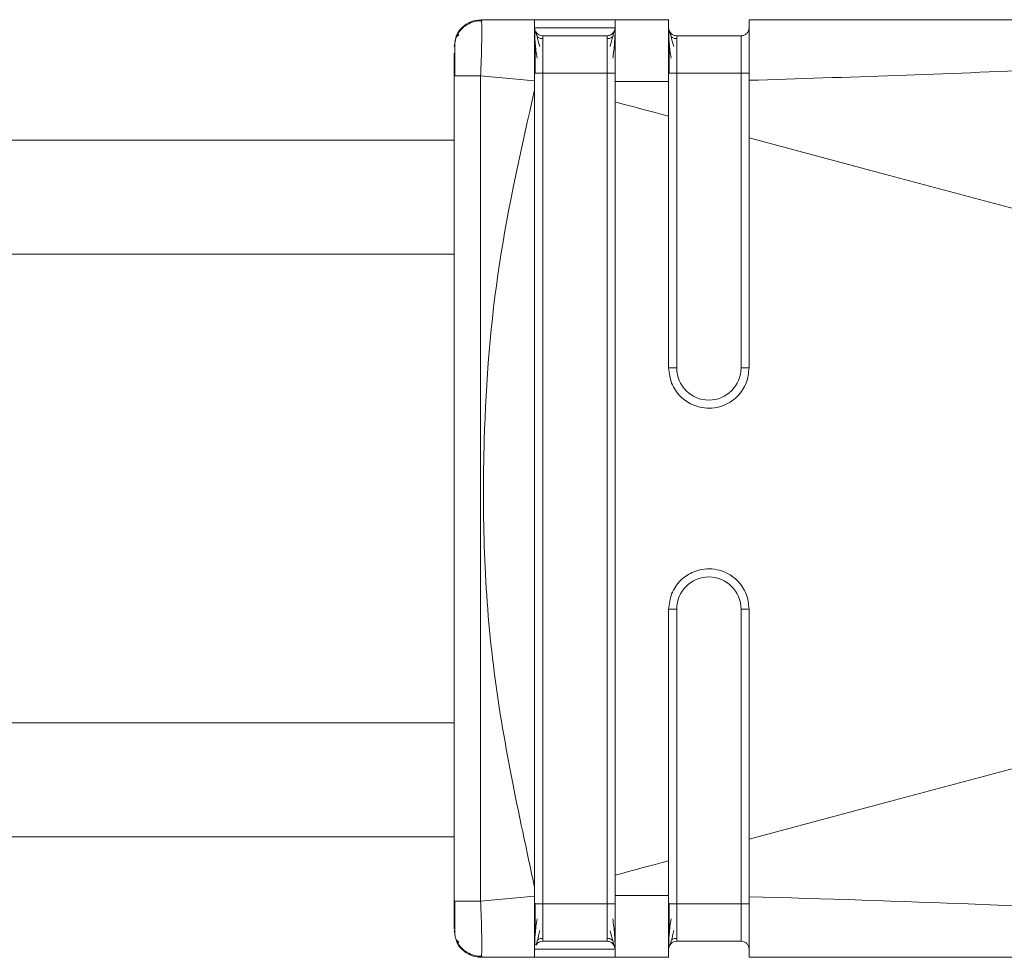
# Model space of a CAD drawing. Header units: millimetres. Extents: x -456 to 1926, y -70 to 431.
# Tile 30 of 44: x 604 to 622, y 391 to 409. Entities that reach past the tile are written whole.
import ezdxf

# ---------------------------------------------------------------- set-up
doc = ezdxf.new("R2010")
doc.units = ezdxf.units.MM
doc.linetypes.add('SLD-Solid', pattern=[0])

msp = doc.modelspace()

# ---------------------------------------------------------------- linework, layer by layer
at = {"color": 7, "linetype": 'SLD-Solid', "lineweight": 18}
for p, q in [((612.433, 408.872), (612.426, 408.892)), ((612.426, 408.892), (613.426, 408.892)), ((612.426, 408.892), (612.426, 408.892)), ((612.426, 408.892), (613.426, 408.892)), ((615.93, 408.892), (614.926, 408.892)), ((614.926, 408.892), (615.926, 408.892)), ((614.926, 408.892), (614.926, 408.892)), ((614.926, 408.892), (615.926, 408.892)), ((614.926, 408.892), (614.926, 408.892)), ((632.621, 408.892), (617.426, 408.892)), ((617.426, 408.892), (632.621, 408.892)), ((617.426, 408.892), (632.621, 408.892)), ((617.426, 408.892), (617.426, 408.892)), ((613.576, 408.592), (614.776, 408.592)), ((613.576, 408.592), (613.576, 408.592)), ((614.776, 408.592), (614.776, 408.592)), ((614.926, 408.742), (614.926, 408.742)), ((614.926, 408.665), (614.926, 408.679)), ((616.076, 408.592), (617.276, 408.592)), ((616.076, 408.592), (616.076, 408.592)), ((616.076, 408.592), (617.276, 408.592)), ((617.276, 408.592), (617.276, 408.592)), ((617.426, 408.742), (617.426, 408.742)), ((611.926, 408.392), (611.945, 408.485)), ((611.926, 408.392), (611.945, 408.485)), ((611.935, 408.437), (611.935, 408.392)), ((611.926, 392.438), (611.926, 407.847)), ((612.417, 407.847), (613.426, 407.753)), ((612.417, 392.438), (612.417, 407.847)), ((613.576, 407.892), (613.576, 392.392)), ((613.576, 407.892), (614.776, 407.892)), ((614.776, 392.392), (614.776, 407.892)), ((616.076, 407.892), (616.076, 402.392)), ((616.076, 407.892), (617.276, 407.892)), ((617.276, 402.392), (617.276, 407.892)), ((613.426, 407.585), (613.426, 407.753)), ((611.926, 406.642), (547.814, 406.642)), ((611.926, 404.517), (547.814, 404.517)), ((616.076, 397.892), (616.076, 392.392)), ((617.276, 392.392), (617.276, 397.892)), ((611.926, 395.767), (547.814, 395.767)), ((547.814, 393.642), (611.926, 393.642)), ((617.426, 393.596), (617.426, 392.523)), ((613.426, 392.531), (613.426, 392.7)), ((611.926, 392.438), (611.944, 392.438)), ((612.417, 392.438), (613.426, 392.531)), ((613.576, 392.392), (614.776, 392.392)), ((616.076, 392.392), (617.276, 392.392)), ((611.926, 391.892), (611.945, 391.8)), ((611.935, 391.919), (611.935, 391.848)), ((613.576, 391.692), (614.776, 391.692)), ((616.076, 391.692), (617.276, 391.692)), ((614.926, 391.392), (614.926, 391.542)), ((612.426, 391.392), (612.432, 391.432)), ((612.426, 391.392), (613.426, 391.392)), ((614.926, 391.392), (615.93, 391.392)), ((617.426, 391.392), (632.622, 391.392))]:
    msp.add_line(p, q, dxfattribs=at)
at = {"color": 7, "linetype": 'SLD-Solid', "lineweight": 18, "flags": 128}
for points in [[(613.426, 408.892), (613.484, 408.892), (613.646, 408.892), (613.889, 408.892), (614.176, 408.892), (614.463, 408.892), (614.707, 408.892), (614.869, 408.892), (614.926, 408.892)], [(614.926, 408.892), (614.869, 408.892), (614.707, 408.892), (614.463, 408.892), (614.176, 408.892), (613.889, 408.892), (613.646, 408.892), (613.484, 408.892), (613.426, 408.892)], [(614.926, 408.742), (614.869, 408.742), (614.707, 408.742), (614.463, 408.742), (614.176, 408.742), (613.889, 408.742), (613.646, 408.742), (613.484, 408.742), (613.426, 408.742)], [(613.426, 408.742), (613.429, 408.713), (613.433, 408.699)], [(614.776, 408.592), (614.731, 408.592), (614.601, 408.592), (614.406, 408.592), (614.176, 408.592), (613.947, 408.592), (613.752, 408.592), (613.622, 408.592), (613.576, 408.592)], [(613.426, 407.892), (613.429, 407.892), (613.438, 407.892), (613.452, 407.892), (613.47, 407.892), (613.493, 407.892), (613.519, 407.892), (613.547, 407.892), (613.576, 407.892)], [(615.926, 407.892), (615.929, 407.892), (615.938, 407.892), (615.952, 407.892), (615.97, 407.892), (615.993, 407.892), (616.019, 407.892), (616.047, 407.892), (616.076, 407.892)], [(615.926, 407.091), (615.802, 407.124), (615.677, 407.158), (615.552, 407.191), (615.427, 407.225), (615.302, 407.258), (615.177, 407.292), (615.052, 407.325), (614.926, 407.359)], [(637.999, 401.157), (635.494, 401.832), (632.965, 402.513), (630.413, 403.2), (627.843, 403.891), (625.257, 404.586), (622.657, 405.285), (620.046, 405.986), (617.426, 406.689)], [(615.926, 402.392), (615.929, 402.392), (615.938, 402.392), (615.952, 402.392), (615.97, 402.392), (615.993, 402.392), (616.019, 402.392), (616.047, 402.392), (616.076, 402.392)], [(617.426, 402.392), (617.424, 402.392), (617.415, 402.392), (617.401, 402.392), (617.383, 402.392), (617.36, 402.392), (617.334, 402.392), (617.306, 402.392), (617.276, 402.392)], [(637.999, 399.128), (635.494, 398.453), (632.964, 397.771), (630.413, 397.085), (627.843, 396.394), (625.257, 395.698), (622.657, 395), (620.046, 394.299), (617.426, 393.596)], [(615.926, 397.892), (615.929, 397.892), (615.938, 397.892), (615.952, 397.892), (615.97, 397.892), (615.993, 397.892), (616.019, 397.892), (616.047, 397.892), (616.076, 397.892)], [(617.426, 397.892), (617.424, 397.892), (617.415, 397.892), (617.401, 397.892), (617.383, 397.892), (617.36, 397.892), (617.334, 397.892), (617.306, 397.892), (617.276, 397.892)], [(615.926, 393.194), (615.802, 393.16), (615.677, 393.127), (615.552, 393.093), (615.427, 393.06), (615.302, 393.026), (615.177, 392.993), (615.052, 392.959), (614.926, 392.926)], [(613.426, 392.392), (613.429, 392.392), (613.438, 392.392), (613.452, 392.392), (613.47, 392.392), (613.493, 392.392), (613.519, 392.392), (613.547, 392.392), (613.576, 392.392)], [(615.926, 392.392), (615.929, 392.392), (615.938, 392.392), (615.952, 392.392), (615.97, 392.392), (615.993, 392.392), (616.019, 392.392), (616.047, 392.392), (616.076, 392.392)], [(613.426, 391.542), (613.484, 391.542), (613.646, 391.542), (613.889, 391.542), (614.176, 391.542), (614.463, 391.542), (614.707, 391.542), (614.869, 391.542), (614.926, 391.542)], [(613.426, 391.392), (613.484, 391.392), (613.646, 391.392), (613.889, 391.392), (614.176, 391.392), (614.463, 391.392), (614.707, 391.392), (614.869, 391.392), (614.926, 391.392)]]:
    msp.add_lwpolyline(points, dxfattribs=at)
at = {"color": 7, "linetype": 'SLD-Solid', "lineweight": 18}
for centre, radius, start, end in [((613.576, 408.742), 0.15, 211.7267, 270), ((613.576, 408.742), 0.15, 211.7343, 270), ((614.776, 408.742), 0.15, 270, 328.18), ((616.076, 408.742), 0.15, 179.9966, 270), ((616.076, 408.742), 0.15, 196.9366, 270), ((616.676, 402.392), 0.6, 180, 0), ((616.676, 397.892), 0.6, 0, 180), ((613.576, 391.542), 0.15, 90, 147.708), ((613.576, 391.542), 0.15, 90, 145.565), ((614.776, 391.542), 0.15, 22.9567, 90), ((616.076, 391.542), 0.15, 90, 180)]:
    msp.add_arc(centre, radius, start, end, dxfattribs=at)
for points, knots in [([(611.945, 408.485), (611.95, 408.518), (611.963, 408.617), (612.066, 408.754), (612.23, 408.87), (612.361, 408.885), (612.426, 408.892)], [0, 0, 0, 0, 0.146778, 0.431186, 0.715593, 1, 1, 1, 1]), ([(611.959, 408.555), (611.96, 408.565), (611.973, 408.639), (612.068, 408.753), (612.229, 408.87), (612.361, 408.885), (612.426, 408.892)], [0, 0, 0, 0, 0.048095, 0.365397, 0.682698, 1, 1, 1, 1]), ([(612.445, 408.873), (612.397, 408.87), (612.297, 408.866), (612.156, 408.803), (612.034, 408.702), (611.986, 408.609), (611.962, 408.563)], [0, 0, 0, 0, 0.2326118, 0.4841749, 0.7442198, 1, 1, 1, 1]), ([(612.445, 408.873), (612.397, 408.871), (612.297, 408.866), (612.156, 408.803), (612.034, 408.702), (611.986, 408.609), (611.962, 408.563)], [0, 0, 0, 0, 0.232612, 0.484175, 0.74422, 1, 1, 1, 1]), ([(612.417, 407.847), (612.42, 407.919), (612.426, 408.06), (612.435, 408.321), (612.441, 408.608), (612.439, 408.791), (612.435, 408.865), (612.433, 408.872), (612.433, 408.872)], [0, 0, 0, 0, 0.150114, 0.295392, 0.570388, 0.849738, 0.993788, 1, 1, 1, 1]), ([(613.426, 408.892), (613.426, 408.877), (613.426, 408.847), (613.426, 408.576), (613.426, 408.204), (613.426, 407.904), (613.426, 407.753)], [0, 0, 0, 0, 0.2500976, 0.4998872, 0.7496188, 1, 1, 1, 1]), ([(614.926, 408.892), (614.927, 408.875), (614.927, 408.841), (614.926, 408.58), (614.927, 408.206), (614.927, 407.897), (614.926, 407.738)], [0, 0, 0, 0, 0.2552155, 0.5005837, 0.7431346, 1, 1, 1, 1]), ([(615.926, 408.892), (615.926, 408.876), (615.926, 408.842), (615.926, 408.585), (615.926, 408.209), (615.926, 407.897), (615.926, 407.741)], [0, 0, 0, 0, 0.2508221, 0.5008245, 0.7509724, 1, 1, 1, 1]), ([(617.426, 407.761), (619.264, 407.819), (623.041, 407.936), (627.725, 408.246), (631.165, 408.482), (633.005, 408.615), (634.034, 408.697), (634.511, 408.748), (634.684, 408.774), (634.752, 408.793), (634.773, 408.803), (634.773, 408.814), (634.752, 408.823), (634.713, 408.832), (634.652, 408.841), (634.503, 408.855), (634.157, 408.873), (633.505, 408.889), (632.956, 408.891), (632.621, 408.892)], [0, 0, 0, 0, 0.277155, 0.569443, 0.709642, 0.801656, 0.852577, 0.869317, 0.879228, 0.882226, 0.884534, 0.88657, 0.888768, 0.891502, 0.895083, 0.899771, 0.916626, 0.949186, 1, 1, 1, 1]), ([(617.426, 408.892), (617.427, 408.877), (617.427, 408.846), (617.426, 408.654), (617.426, 408.56)], [0, 0, 0, 0, 0.510429, 1, 1, 1, 1]), ([(612.009, 408.607), (611.992, 408.596), (611.959, 408.577), (611.943, 408.513), (611.935, 408.483)], [0, 0, 0, 0, 0.524785, 1, 1, 1, 1]), ([(613.426, 408.676), (613.427, 408.644), (613.428, 408.581), (613.436, 408.456), (613.449, 408.321), (613.463, 408.224), (613.47, 408.176)], [0, 0, 0, 0, 0.262074, 0.516005, 0.761849, 1, 1, 1, 1]), ([(613.52, 408.395), (613.502, 408.463), (613.475, 408.566), (613.45, 408.652), (613.441, 408.675), (613.437, 408.686)], [0, 0, 0, 0, 0.485154, 0.738595, 1, 1, 1, 1]), ([(613.576, 408.539), (613.567, 408.54), (613.548, 408.54), (613.52, 408.548), (613.493, 408.56), (613.478, 408.573), (613.47, 408.579)], [0, 0, 0, 0, 0.2330034, 0.4800219, 0.737313, 1, 1, 1, 1]), ([(613.576, 408.592), (613.576, 408.582), (613.576, 408.561), (613.576, 408.399), (613.576, 408.168), (613.576, 407.984), (613.576, 407.892)], [0, 0, 0, 0, 0.250154, 0.499436, 0.749043, 1, 1, 1, 1]), ([(614.776, 407.892), (614.776, 407.984), (614.776, 408.168), (614.776, 408.399), (614.776, 408.561), (614.776, 408.582), (614.776, 408.592)], [0, 0, 0, 0, 0.250957, 0.500564, 0.749846, 1, 1, 1, 1]), ([(614.883, 408.579), (614.875, 408.573), (614.86, 408.56), (614.833, 408.548), (614.805, 408.54), (614.786, 408.54), (614.776, 408.539)], [0, 0, 0, 0, 0.262684, 0.519976, 0.766996, 1, 1, 1, 1]), ([(614.916, 408.686), (614.911, 408.675), (614.903, 408.652), (614.878, 408.565), (614.85, 408.463), (614.833, 408.395)], [0, 0, 0, 0, 0.261438, 0.514813, 1, 1, 1, 1]), ([(614.883, 408.176), (614.89, 408.224), (614.904, 408.321), (614.917, 408.455), (614.925, 408.58), (614.926, 408.643), (614.926, 408.675)], [0, 0, 0, 0, 0.238216, 0.484063, 0.737999, 1, 1, 1, 1]), ([(614.926, 407.892), (614.926, 408.015), (614.926, 408.247), (614.926, 408.491), (614.926, 408.636), (614.926, 408.723), (614.926, 408.736), (614.926, 408.742)], [0, 0, 0, 0, 0.274402, 0.520197, 0.661354, 0.819855, 1, 1, 1, 1]), ([(615.926, 408.676), (615.927, 408.644), (615.928, 408.581), (615.936, 408.456), (615.949, 408.321), (615.963, 408.224), (615.97, 408.176)], [0, 0, 0, 0, 0.262074, 0.516005, 0.761849, 1, 1, 1, 1]), ([(615.926, 408.654), (615.926, 408.642), (615.926, 408.604), (615.926, 408.503), (615.926, 408.35), (615.926, 408.147), (615.926, 407.979), (615.926, 407.892)], [0, 0, 0, 0, 0.104714, 0.304255, 0.474977, 0.729774, 1, 1, 1, 1]), ([(616.02, 408.395), (616.002, 408.463), (615.975, 408.566), (615.95, 408.652), (615.941, 408.675), (615.937, 408.686)], [0, 0, 0, 0, 0.485154, 0.738595, 1, 1, 1, 1]), ([(616.076, 408.539), (616.067, 408.54), (616.048, 408.54), (616.02, 408.548), (615.993, 408.56), (615.978, 408.573), (615.97, 408.579)], [0, 0, 0, 0, 0.233003, 0.480022, 0.737313, 1, 1, 1, 1]), ([(616.076, 408.592), (616.076, 408.582), (616.076, 408.561), (616.076, 408.399), (616.076, 408.168), (616.076, 407.984), (616.076, 407.892)], [0, 0, 0, 0, 0.250154, 0.499436, 0.749043, 1, 1, 1, 1]), ([(617.276, 407.892), (617.276, 407.984), (617.276, 408.168), (617.276, 408.399), (617.276, 408.561), (617.276, 408.582), (617.276, 408.592)], [0, 0, 0, 0, 0.250957, 0.500564, 0.749846, 1, 1, 1, 1]), ([(611.935, 408.437), (611.935, 408.41), (611.935, 408.369), (611.935, 408.296), (611.935, 408.272)], [0, 0, 0, 0, 0.674694, 1, 1, 1, 1]), ([(613.437, 408.454), (613.437, 408.415), (613.437, 408.336), (613.437, 408.195), (613.437, 408.043), (613.437, 407.938), (613.437, 407.885)], [0, 0, 0, 0, 0.249951, 0.499867, 0.749923, 1, 1, 1, 1]), ([(615.937, 408.454), (615.937, 408.415), (615.937, 408.336), (615.937, 408.195), (615.937, 408.043), (615.937, 407.938), (615.937, 407.885)], [0, 0, 0, 0, 0.249951, 0.499867, 0.749923, 1, 1, 1, 1]), ([(617.426, 408.56), (617.426, 408.45), (617.427, 408.226), (617.427, 407.918), (617.426, 407.761)], [0, 0, 0, 0, 0.490418, 1, 1, 1, 1]), ([(617.426, 407.892), (617.426, 407.962), (617.426, 408.095), (617.426, 408.275), (617.426, 408.404), (617.426, 408.469), (617.426, 408.492)], [0, 0, 0, 0, 0.315244, 0.594195, 0.858802, 1, 1, 1, 1]), ([(611.926, 407.847), (611.926, 407.928), (611.926, 408.09), (611.926, 408.208), (611.926, 408.267)], [0, 0, 0, 0, 0.4993925, 1, 1, 1, 1]), ([(611.935, 408.272), (611.935, 408.249), (611.935, 408.18), (611.935, 408.03), (611.935, 407.904), (611.935, 407.841)], [0, 0, 0, 0, 0.20561, 0.602654, 1, 1, 1, 1]), ([(614.926, 407.738), (615.112, 407.738), (615.445, 407.738), (615.779, 407.74), (615.926, 407.741)], [0, 0, 0, 0, 0.556487, 1, 1, 1, 1]), ([(614.926, 407.738), (614.926, 407.666), (614.926, 407.54), (614.926, 407.414), (614.926, 407.359)], [0, 0, 0, 0, 0.566355, 1, 1, 1, 1]), ([(615.926, 407.091), (615.926, 407.211), (615.926, 407.428), (615.926, 407.644), (615.926, 407.741)], [0, 0, 0, 0, 0.5493, 1, 1, 1, 1]), ([(617.426, 407.761), (617.426, 407.557), (617.426, 407.204), (617.426, 406.842), (617.426, 406.689)], [0, 0, 0, 0, 0.576678, 1, 1, 1, 1]), ([(613.426, 392.7), (613.127, 394.075), (612.528, 396.822), (612.408, 400.747), (612.692, 404.352), (613.181, 406.506), (613.426, 407.585)], [0, 0, 0, 0, 0.2802402, 0.559855, 0.7796013, 1, 1, 1, 1]), ([(613.426, 392.7), (613.426, 395.478), (613.426, 400.44), (613.426, 405.402), (613.426, 407.585)], [0, 0, 0, 0, 0.559993, 1, 1, 1, 1]), ([(614.926, 407.359), (614.926, 404.665), (614.926, 399.853), (614.926, 395.042), (614.926, 392.926)], [0, 0, 0, 0, 0.560031, 1, 1, 1, 1]), ([(615.926, 402.392), (615.926, 403.269), (615.926, 404.836), (615.926, 406.402), (615.926, 407.091)], [0, 0, 0, 0, 0.5599755, 1, 1, 1, 1]), ([(617.426, 406.689), (617.426, 405.887), (617.426, 404.455), (617.426, 403.022), (617.426, 402.392)], [0, 0, 0, 0, 0.560015, 1, 1, 1, 1]), ([(615.926, 402.392), (615.937, 402.295), (615.953, 402.148), (616.049, 401.973), (616.168, 401.828), (616.327, 401.717), (616.515, 401.654), (616.689, 401.635), (616.865, 401.659), (617.047, 401.73), (617.196, 401.84), (617.308, 401.979), (617.401, 402.153), (617.416, 402.298), (617.426, 402.392)], [0, 0, 0, 0, 0.123082, 0.18658, 0.251196, 0.361764, 0.428626, 0.503058, 0.584391, 0.652955, 0.751381, 0.816619, 0.879885, 1, 1, 1, 1]), ([(617.426, 397.892), (617.416, 397.987), (617.401, 398.132), (617.308, 398.306), (617.196, 398.445), (617.047, 398.554), (616.865, 398.625), (616.689, 398.65), (616.515, 398.631), (616.327, 398.567), (616.168, 398.457), (616.049, 398.311), (615.953, 398.137), (615.937, 397.989), (615.926, 397.892)], [0, 0, 0, 0, 0.120108, 0.183377, 0.248622, 0.347038, 0.415602, 0.496941, 0.57136, 0.638217, 0.748801, 0.813411, 0.876907, 1, 1, 1, 1]), ([(615.926, 393.194), (615.926, 394.071), (615.926, 395.637), (615.926, 397.203), (615.926, 397.892)], [0, 0, 0, 0, 0.560002, 1, 1, 1, 1]), ([(617.426, 397.892), (617.426, 397.09), (617.426, 395.658), (617.426, 394.226), (617.426, 393.596)], [0, 0, 0, 0, 0.559985, 1, 1, 1, 1]), ([(615.926, 392.544), (615.926, 392.667), (615.926, 392.882), (615.926, 393.1), (615.926, 393.194)], [0, 0, 0, 0, 0.570582, 1, 1, 1, 1]), ([(614.926, 392.926), (614.926, 392.856), (614.926, 392.729), (614.926, 392.603), (614.926, 392.547)], [0, 0, 0, 0, 0.5536399, 1, 1, 1, 1]), ([(611.926, 391.925), (611.926, 391.93), (611.926, 391.948), (611.926, 392.071), (611.926, 392.249), (611.926, 392.375), (611.926, 392.438)], [0, 0, 0, 0, 0.123715, 0.463839, 0.732822, 1, 1, 1, 1]), ([(611.935, 392.444), (611.935, 392.381), (611.935, 392.256), (611.935, 392.119), (611.935, 392.062), (611.935, 392.05)], [0, 0, 0, 0, 0.4450983, 0.8898437, 1, 1, 1, 1]), ([(611.935, 392.444), (611.935, 392.381), (611.935, 392.255), (611.935, 392.104), (611.935, 392.036), (611.935, 392.013)], [0, 0, 0, 0, 0.397346, 0.79439, 1, 1, 1, 1]), ([(611.944, 392.438), (611.948, 392.438), (611.962, 392.438), (612.063, 392.438), (612.223, 392.438), (612.353, 392.438), (612.417, 392.438)], [0, 0, 0, 0, 0.151362, 0.434241, 0.717121, 1, 1, 1, 1]), ([(612.432, 391.432), (612.434, 391.442), (612.44, 391.471), (612.44, 391.683), (612.435, 391.962), (612.426, 392.225), (612.42, 392.366), (612.417, 392.438)], [0, 0, 0, 0, 0.149465, 0.429107, 0.704277, 0.849701, 1, 1, 1, 1]), ([(613.426, 392.531), (613.426, 392.381), (613.426, 392.081), (613.426, 391.709), (613.426, 391.438), (613.426, 391.408), (613.426, 391.392)], [0, 0, 0, 0, 0.250255, 0.500093, 0.749776, 1, 1, 1, 1]), ([(613.437, 392.4), (613.437, 392.347), (613.437, 392.243), (613.437, 392.091), (613.437, 391.95), (613.437, 391.872), (613.437, 391.833)], [0, 0, 0, 0, 0.250243, 0.500316, 0.750205, 1, 1, 1, 1]), ([(615.926, 392.544), (615.739, 392.545), (615.405, 392.547), (615.072, 392.547), (614.926, 392.547)], [0, 0, 0, 0, 0.563222, 1, 1, 1, 1]), ([(614.926, 392.547), (614.927, 392.388), (614.927, 392.079), (614.926, 391.705), (614.927, 391.444), (614.927, 391.41), (614.926, 391.392)], [0, 0, 0, 0, 0.2568574, 0.4994269, 0.7447768, 1, 1, 1, 1]), ([(615.926, 392.544), (615.926, 392.388), (615.926, 392.076), (615.926, 391.7), (615.926, 391.442), (615.926, 391.409), (615.926, 391.392)], [0, 0, 0, 0, 0.249034, 0.499186, 0.749184, 1, 1, 1, 1]), ([(615.937, 392.4), (615.937, 392.347), (615.937, 392.243), (615.937, 392.091), (615.937, 391.95), (615.937, 391.872), (615.937, 391.833)], [0, 0, 0, 0, 0.250243, 0.500316, 0.750205, 1, 1, 1, 1]), ([(632.621, 391.392), (633.148, 391.394), (633.785, 391.395), (634.465, 391.427), (634.645, 391.442), (634.722, 391.455), (634.749, 391.461), (634.766, 391.467), (634.774, 391.474), (634.77, 391.483), (634.75, 391.493), (634.712, 391.503), (634.617, 391.521), (634.42, 391.547), (633.933, 391.596), (632.963, 391.673), (631.249, 391.797), (628.888, 391.96), (625.589, 392.175), (621.735, 392.401), (618.834, 392.483), (617.426, 392.523)], [0, 0, 0, 0, 0.079633, 0.096416, 0.106506, 0.108989, 0.110947, 0.112535, 0.113904, 0.115836, 0.117972, 0.120667, 0.124353, 0.135955, 0.15357, 0.20236, 0.286651, 0.417176, 0.562519, 0.787792, 1, 1, 1, 1]), ([(617.426, 392.523), (617.427, 392.365), (617.427, 392.056), (617.426, 391.831), (617.426, 391.721)], [0, 0, 0, 0, 0.5095325, 1, 1, 1, 1]), ([(613.576, 392.392), (613.576, 392.3), (613.576, 392.117), (613.576, 391.885), (613.576, 391.724), (613.576, 391.703), (613.576, 391.692)], [0, 0, 0, 0, 0.250957, 0.500564, 0.749846, 1, 1, 1, 1]), ([(614.776, 391.692), (614.776, 391.703), (614.776, 391.724), (614.776, 391.885), (614.776, 392.117), (614.776, 392.3), (614.776, 392.392)], [0, 0, 0, 0, 0.250154, 0.4994363, 0.7490432, 1, 1, 1, 1]), ([(614.926, 391.542), (614.926, 391.558), (614.926, 391.587), (614.926, 391.772), (614.926, 391.966), (614.926, 392.163), (614.926, 392.313), (614.926, 392.392)], [0, 0, 0, 0, 0.276095, 0.522512, 0.663133, 0.820821, 1, 1, 1, 1]), ([(616.076, 392.392), (616.076, 392.3), (616.076, 392.117), (616.076, 391.885), (616.076, 391.724), (616.076, 391.703), (616.076, 391.692)], [0, 0, 0, 0, 0.250957, 0.500564, 0.749846, 1, 1, 1, 1]), ([(617.276, 391.692), (617.276, 391.703), (617.276, 391.724), (617.276, 391.885), (617.276, 392.117), (617.276, 392.3), (617.276, 392.392)], [0, 0, 0, 0, 0.250154, 0.499436, 0.749043, 1, 1, 1, 1]), ([(617.426, 391.792), (617.426, 391.808), (617.426, 391.867), (617.426, 391.989), (617.426, 392.177), (617.426, 392.318), (617.426, 392.392)], [0, 0, 0, 0, 0.101181, 0.367066, 0.664503, 1, 1, 1, 1]), ([(611.935, 392.05), (611.935, 392.013), (611.935, 391.925), (611.935, 391.876), (611.935, 391.847)], [0, 0, 0, 0, 0.429235, 1, 1, 1, 1]), ([(613.47, 392.11), (613.463, 392.062), (613.449, 391.964), (613.436, 391.828), (613.428, 391.702), (613.427, 391.639), (613.426, 391.607)], [0, 0, 0, 0, 0.2383415, 0.4842395, 0.7380949, 1, 1, 1, 1]), ([(614.926, 391.606), (614.926, 391.638), (614.925, 391.701), (614.917, 391.826), (614.904, 391.962), (614.89, 392.06), (614.883, 392.108)], [0, 0, 0, 0, 0.2619228, 0.5157846, 0.7616581, 1, 1, 1, 1]), ([(615.97, 392.11), (615.963, 392.062), (615.949, 391.964), (615.936, 391.828), (615.928, 391.702), (615.927, 391.639), (615.926, 391.607)], [0, 0, 0, 0, 0.238341, 0.48424, 0.738095, 1, 1, 1, 1]), ([(613.447, 391.618), (613.451, 391.628), (613.46, 391.647), (613.484, 391.727), (613.506, 391.826), (613.521, 391.892)], [0, 0, 0, 0, 0.259025, 0.511886, 1, 1, 1, 1]), ([(614.833, 391.889), (614.851, 391.822), (614.878, 391.719), (614.904, 391.632), (614.912, 391.609), (614.916, 391.597)], [0, 0, 0, 0, 0.485076, 0.738499, 1, 1, 1, 1]), ([(615.947, 391.618), (615.951, 391.628), (615.96, 391.647), (615.984, 391.727), (616.006, 391.826), (616.021, 391.892)], [0, 0, 0, 0, 0.259025, 0.511886, 1, 1, 1, 1]), ([(611.935, 391.802), (611.943, 391.771), (611.959, 391.708), (611.992, 391.688), (612.009, 391.678)], [0, 0, 0, 0, 0.475268, 1, 1, 1, 1]), ([(611.959, 391.73), (611.961, 391.72), (611.973, 391.646), (612.068, 391.532), (612.229, 391.415), (612.361, 391.4), (612.426, 391.392)], [0, 0, 0, 0, 0.047521, 0.365014, 0.682507, 1, 1, 1, 1]), ([(611.962, 391.722), (611.986, 391.676), (612.034, 391.583), (612.156, 391.481), (612.297, 391.419), (612.397, 391.414), (612.445, 391.412)], [0, 0, 0, 0, 0.25578, 0.515825, 0.767388, 1, 1, 1, 1]), ([(613.47, 391.705), (613.478, 391.712), (613.493, 391.724), (613.52, 391.737), (613.548, 391.745), (613.567, 391.746), (613.576, 391.746)], [0, 0, 0, 0, 0.2626881, 0.5199818, 0.767001, 1, 1, 1, 1]), ([(614.776, 391.745), (614.786, 391.745), (614.805, 391.744), (614.833, 391.737), (614.86, 391.724), (614.875, 391.712), (614.883, 391.705)], [0, 0, 0, 0, 0.233002, 0.48002, 0.737312, 1, 1, 1, 1]), ([(615.926, 391.72), (615.926, 391.709), (615.926, 391.67), (615.926, 391.649), (615.926, 391.633)], [0, 0, 0, 0, 0.272649, 1, 1, 1, 1]), ([(615.97, 391.705), (615.978, 391.712), (615.993, 391.724), (616.02, 391.737), (616.048, 391.745), (616.067, 391.746), (616.076, 391.746)], [0, 0, 0, 0, 0.262688, 0.519982, 0.767001, 1, 1, 1, 1]), ([(617.385, 391.645), (617.384, 391.646), (617.373, 391.664), (617.334, 391.685), (617.296, 391.69), (617.276, 391.692)], [0, 0, 0, 0, 0.038266, 0.519133, 1, 1, 1, 1]), ([(617.426, 391.721), (617.426, 391.628), (617.427, 391.438), (617.427, 391.408), (617.426, 391.392)], [0, 0, 0, 0, 0.489594, 1, 1, 1, 1]), ([(617.426, 391.542), (617.425, 391.562), (617.421, 391.601), (617.397, 391.63), (617.385, 391.645)], [0, 0, 0, 0, 0.520026, 1, 1, 1, 1])]:
    msp.add_open_spline(points, degree=3, knots=knots, dxfattribs=at)
for points in [[(614.926, 408.742), (614.924, 408.723), (614.92, 408.683), (614.885, 408.634), (614.835, 408.599), (614.796, 408.595), (614.776, 408.592)], [(617.426, 408.742), (617.424, 408.723), (617.42, 408.683), (617.385, 408.634), (617.335, 408.599), (617.296, 408.595), (617.276, 408.592)], [(617.426, 408.742), (617.424, 408.723), (617.42, 408.684), (617.385, 408.634), (617.335, 408.599), (617.296, 408.595), (617.276, 408.592)], [(611.926, 407.847), (611.934, 407.847), (611.948, 407.847), (612.062, 407.847), (612.223, 407.847), (612.353, 407.847), (612.417, 407.847)], [(614.926, 407.892), (614.924, 407.892), (614.92, 407.892), (614.885, 407.892), (614.835, 407.892), (614.796, 407.892), (614.776, 407.892)], [(617.426, 407.892), (617.424, 407.892), (617.42, 407.892), (617.385, 407.892), (617.335, 407.892), (617.296, 407.892), (617.276, 407.892)], [(614.926, 392.392), (614.924, 392.392), (614.92, 392.392), (614.885, 392.392), (614.835, 392.392), (614.796, 392.392), (614.776, 392.392)], [(617.426, 392.392), (617.424, 392.392), (617.42, 392.392), (617.385, 392.392), (617.335, 392.392), (617.296, 392.392), (617.276, 392.392)], [(614.926, 391.542), (614.924, 391.562), (614.92, 391.601), (614.885, 391.651), (614.835, 391.686), (614.796, 391.69), (614.776, 391.692)]]:
    msp.add_open_spline(points, degree=3, dxfattribs=at)

doc.saveas('drawing.dxf')
